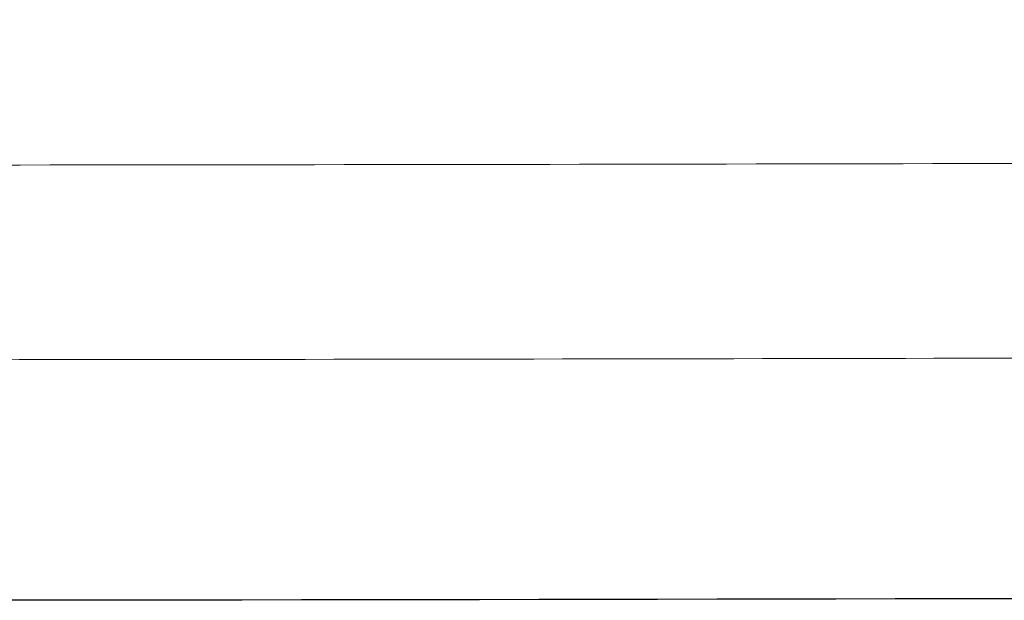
# Model space of a CAD drawing. Header units: millimetres. Extents: x 8 to 424, y 12 to 199.
# Tile 39 of 83: x 59.91 to 62.38, y 168.14 to 169.59. Entities that reach past the tile are written whole.
import ezdxf

# ---------------------------------------------------------------- set-up
doc = ezdxf.new("R2010")
doc.units = ezdxf.units.MM

msp = doc.modelspace()

# ---------------------------------------------------------------- linework, layer by layer
at = {"color": 7, "linetype": 'Continuous', "lineweight": 30}
msp.add_arc((57.8601, 2216.6358), 2048.4999, 270.0272622, 271.0932866, dxfattribs=at)
at = {"color": 252, "linetype": 'Continuous', "lineweight": 0}
for points, knots in [([(58.2928, 169.2265), (59.08, 169.2269), (60.6544, 169.2278), (63.016, 169.2325), (65.3776, 169.2398), (67.7392, 169.2499), (70.1008, 169.2627), (72.4624, 169.2782), (74.824, 169.2964), (77.2037, 169.3175), (79.6016, 169.3416), (82.0176, 169.3687), (84.4336, 169.3987), (86.8496, 169.4316), (89.2656, 169.4672), (91.6815, 169.5058), (94.0974, 169.5471), (95.7079, 169.577), (96.5132, 169.5919)], [0, 0, 0, 0, 0.061785, 0.123571, 0.185356, 0.247141, 0.308928, 0.370715, 0.432501, 0.494288, 0.557501, 0.620715, 0.683928, 0.747141, 0.810356, 0.873571, 0.936785, 1, 1, 1, 1]), ([(96.5175, 169.1034), (95.7122, 169.0885), (94.1018, 169.0586), (91.686, 169.0174), (89.2702, 168.9789), (86.8543, 168.9432), (84.4383, 168.9104), (82.0224, 168.8805), (79.6063, 168.8534), (77.231, 168.8296), (74.8963, 168.8088), (72.6024, 168.791), (70.3085, 168.7758), (68.0145, 168.7631), (65.7205, 168.753), (63.4264, 168.7455), (61.1324, 168.7404), (59.603, 168.7392), (58.8384, 168.7386)], [0, 0, 0, 0, 0.06412, 0.128239, 0.192359, 0.25648, 0.320601, 0.384722, 0.448843, 0.512965, 0.573843, 0.634722, 0.695601, 0.75648, 0.81736, 0.87824, 0.93912, 1, 1, 1, 1])]:
    msp.add_open_spline(points, degree=3, knots=knots, dxfattribs=at)

doc.saveas('drawing.dxf')
